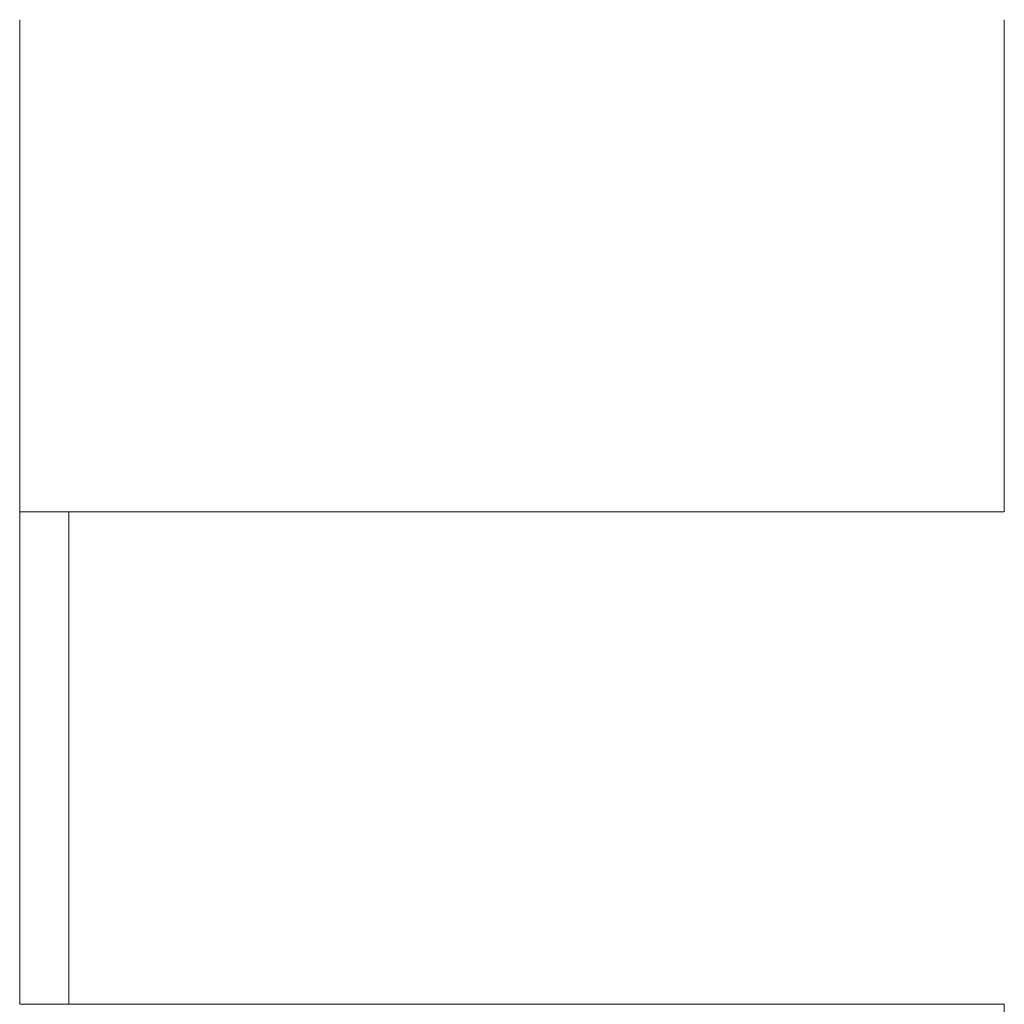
# Model space of a CAD drawing. Header units: millimetres. Extents: x 0 to 297, y 0 to 210.
# Tile 16 of 48: x 137.34 to 140, y 103.85 to 106.52. Entities that reach past the tile are written whole.
import ezdxf

# ---------------------------------------------------------------- set-up
doc = ezdxf.new("R2010")
doc.units = ezdxf.units.MM
doc.layers.add('1', color=7, linetype='Continuous', true_color=0xffffff)

msp = doc.modelspace()

# ---------------------------------------------------------------- linework, layer by layer
at = {"layer": '1', "color": 7, "linetype": 'Continuous', "lineweight": 13}
for p, q in [((137.336, 106.5206), (137.336, 105.1871)), ((140.0026, 105.1875), (140.0026, 106.5208)), ((137.336, 105.1875), (137.4693, 105.1875)), ((137.336, 103.8541), (137.336, 105.1875)), ((140.0026, 105.1875), (137.4693, 105.1875)), ((137.4693, 105.1875), (137.4693, 103.8541)), ((137.4693, 103.8541), (137.336, 103.8541)), ((137.4693, 103.8541), (140.0026, 103.8541)), ((140.0026, 102.5208), (140.0026, 103.8541))]:
    msp.add_line(p, q, dxfattribs=at)

doc.saveas('drawing.dxf')
